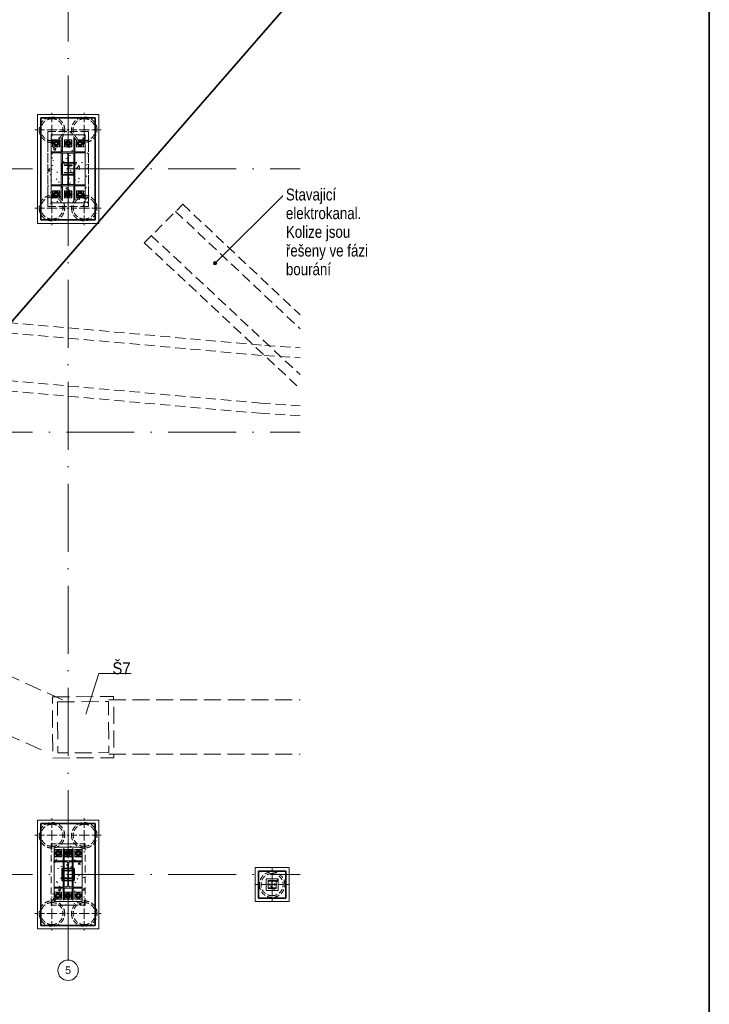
# Model space of a CAD drawing. Header units: millimetres. Extents: x -34728 to 839610, y -480656 to 464976.
# Tile 7 of 69: x 134962 to 155249, y -103717 to -74773. Entities that reach past the tile are written whole.
import ezdxf

# ---------------------------------------------------------------- set-up
doc = ezdxf.new("R2010")
doc.units = ezdxf.units.MM
for name, pattern in [('IMPORT-A_CARA_07', [700, 500, -200]), ('IMPORT-KANVPOVO', [2000, 700, -650, 0, -650]), ('Rebar Cover Lines', [320.04, 160.02, -160.02]), ('Skryté 1_5', [220, 150, -70]), ('ČERCHOVANÁ', [25.4, 12.7, -6.35, 0, -6.35]), ('Čerchovaná 20mm', [3000, 2000, -500, 0, -500]), ('Čárkovaná 3mm_mezera 1_5', [450, 300, -150])]:
    doc.linetypes.add(name, pattern=pattern)
doc.layers.get('0').update_dxf_attribs({"color": 9})
for name, color, linetype, lineweight in [('11542_003_OK-HALA_TaO-1_ET_R01_AciS_2025-04-14_sloupy_dwg', 9, 'Continuous', 9), ('_KANAL TRASA 1', 10, 'IMPORT-KANVPOVO', 70), ('CA_NEVHRA', 9, 'Skryté 1_5', 9), ('CA_OSY', 9, 'ČERCHOVANÁ', 9), ('CA_POHHRA25', 9, 'Continuous', 13), ('CA_TEXT25', 9, 'Continuous', 9), ('CA_TEXT35', 9, 'Continuous', 9), ('CA_ZAKLADY25', 9, 'Continuous', 18), ('Konstrukční přípoje', 253, 'Continuous', 18), ('SS_HALA_TaO-SLOUP', 9, 'Continuous', 9)]:
    doc.layers.add(name, color=color, linetype=linetype, lineweight=lineweight)
doc.styles.add('ARIAL', font='arial.ttf', dxfattribs={"width": 0.9})
doc.styles.add('Arial_1', font='arial.ttf', dxfattribs={"height": 450})
doc.styles.add('Arial_5', font='arial.ttf', dxfattribs={"width": 0.8, "height": 350})
pattern_1 = [(50, (-53770.05, -7749.9), (728.7365, -63.756), [76.2, -838.2]), (355, (-53770.05, -7749.9), (-140.9716, 764.2276), [60.96, -670.56]), (100.451, (-53709.3, -7755.2), (587.77, 700.467), [64.76, -712.36]), (46.184, (-53770.05, -7546.7), (1084.316, -168.171), [114.3, -1257.3]), (96.636, (-53679.7, -7560.7), (949.61, 989.71), [97.14, -1068.54]), (351.184, (-53770, -7546.7), (949.62, 989.701), [91.44, -1005.84]), (21, (-53668.45, -7597.5), (606.458, -409.0606), [76.2, -838.2]), (326, (-53668.45, -7597.5), (247.208, 736.753), [60.96, -670.56]), (71.451, (-53617.9, -7631.56), (853.668, 327.6855), [64.76, -712.36]), (37.5, (-53770.05, -7749.87), (12.3547, 338.2201), [33.528, -628.904, 33.528, -647.192, -673.1]), (37.5, (-53770.05, -7749.87), (12.3547, 338.2201), [-1343.152, 33.528, -639.572]), (7.5, (-53770.05, -7749.87), (267.2789, 400.7221), [33.528, -354.584, 33.528, -613.664, -256.54]), (7.5, (-53770.05, -7749.87), (267.2789, 400.7221), [-1035.304, 33.528, -223.012]), (327.5, (-53996.62, -7749.87), (542.3633, -22.9153), [33.528, -220.472, 33.528, -758.952, -1051.56]), (327.5, (-53996.62, -7749.87), (542.3633, -22.9153), [-1046.48, 33.528, -1018.032]), (317.5, (-54098.2, -7749.87), (592.517, 101.707), [33.528, -296.672, 33.528, -492.76, -746.76]), (317.5, (-54098.2, -7749.87), (592.517, 101.707), [-856.488, 33.528, -713.232])]

# ---------------------------------------------------------------- blocks, each defined once
blk = doc.blocks.new('pilota 600 mm - D_750_650-2126742-ZÁKLADY HALY _ DPS')
at = {"layer": 'CA_NEVHRA'}
for p, q in [((0, 0), (0, 500)), ((0, 0), (-500, 0)), ((0, 0), (0, -250)), ((0, 0), (500, 0)), ((0, -250), (0, -500))]:
    blk.add_line(p, q, dxfattribs=at)
blk = doc.blocks.new('pilota 600 mm - D_750_650-2126743-ZÁKLADY HALY _ DPS')
at = {"layer": 'CA_NEVHRA'}
for p, q in [((0, 250), (0, 500)), ((0, 0), (0, 250)), ((0, 0), (-500, 0)), ((0, 0), (500, 0)), ((0, 0), (0, -500))]:
    blk.add_line(p, q, dxfattribs=at)
blk = doc.blocks.new('pilota 600 mm - D_750_650-V3-ZÁKLADY HALY _ DPS')
at = {"layer": 'CA_NEVHRA'}
for p, q in [((0, 0), (0, 500)), ((0, 0), (-500, 0)), ((0, 0), (0, -50)), ((0, 0), (500, 0)), ((0, -50), (0, -500))]:
    blk.add_line(p, q, dxfattribs=at)
blk = doc.blocks.new('pilota 600 mm - D_750_650-V4-ZÁKLADY HALY _ DPS')
at = {"layer": 'CA_NEVHRA'}
for p, q in [((0, 50), (0, 500)), ((0, 0), (0, 50)), ((0, 0), (-500, 0)), ((0, 0), (500, 0)), ((0, 0), (0, -500))]:
    blk.add_line(p, q, dxfattribs=at)
blk = doc.blocks.new('pilota 600 mm - D_750_650-V26-ZÁKLADY HALY _ DPS')
at = {"layer": 'CA_NEVHRA'}
for p, q in [((0, 175), (0, 500)), ((-175, 0), (-500, 0)), ((0, 0), (-175, 0)), ((0, 0), (0, 175)), ((0, 0), (0, -175)), ((0, 0), (175, 0)), ((175, 0), (500, 0)), ((0, -175), (0, -500))]:
    blk.add_line(p, q, dxfattribs=at)
blk = doc.blocks.new('M_Šroub HPM-E - 64_E-1759689-ZÁKLADY HALY _ DPS')
at = {"layer": 'Konstrukční přípoje'}
for p, q in [((100, 100), (-100, 100)), ((-100, 100), (-100, -100)), ((-100, -100), (-100, 100)), ((-100, 100), (100, 100)), ((0, 58), (-50, 29)), ((0, 58), (-50, 29)), ((-50, 29), (0, 58)), ((0, 58), (-50, 29)), ((-50, 29), (-50, -29)), ((-50, 29), (-50, -29)), ((-50, -29), (-50, 29)), ((-50, 29), (-50, -29)), ((50, 29), (0, 58)), ((50, 29), (0, 58)), ((0, 58), (50, 29)), ((50, 29), (0, 58)), ((50, -29), (50, 29)), ((50, -29), (50, 29)), ((50, 29), (50, -29)), ((50, -29), (50, 29)), ((100, -100), (100, 100)), ((100, 100), (100, -100)), ((-100, -100), (100, -100)), ((100, -100), (-100, -100)), ((-50, -29), (0, -58)), ((-50, -29), (0, -58)), ((0, -58), (-50, -29)), ((-50, -29), (0, -58)), ((0, -58), (50, -29)), ((0, -58), (50, -29)), ((50, -29), (0, -58)), ((0, -58), (50, -29))]:
    blk.add_line(p, q, dxfattribs=at)
for radius, start, end in [(80, 360, 180), (80, 0, 180), (80, 360, 180), (80, 0, 180), (32, 0, 180), (32, 360, 180), (32, 0, 180), (32, 0, 180), (32, 0, 180), (32, 0, 180), (32, 0, 180), (32, 0, 180), (80, 180, 360), (80, 180, 360), (80, 180, 360), (80, 180, 360), (32, 180, 360), (32, 180, 360), (32, 180, 360), (32, 180, 360), (32, 180, 360), (32, 180, 360), (32, 180, 360), (32, 180, 360)]:
    blk.add_arc((0, 0), radius, start, end, dxfattribs=at)
blk = doc.blocks.new('M_Šroub HPM-E - 64_E-1789374-ZÁKLADY HALY _ DPS')
at = {"layer": 'Konstrukční přípoje'}
for p, q in [((100, 100), (-100, 100)), ((-100, 100), (-100, -100)), ((-100, -100), (-100, 100)), ((-100, 100), (100, 100)), ((0, 58), (-50, 29)), ((0, 58), (-50, 29)), ((-50, 29), (0, 58)), ((0, 58), (-50, 29)), ((-50, 29), (-50, -29)), ((-50, 29), (-50, -29)), ((-50, -29), (-50, 29)), ((-50, 29), (-50, -29)), ((50, 29), (0, 58)), ((50, 29), (0, 58)), ((0, 58), (50, 29)), ((50, 29), (0, 58)), ((50, -29), (50, 29)), ((50, -29), (50, 29)), ((50, 29), (50, -29)), ((50, -29), (50, 29)), ((100, -100), (100, 100)), ((100, 100), (100, -100)), ((-100, -100), (100, -100)), ((100, -100), (-100, -100)), ((-50, -29), (0, -58)), ((-50, -29), (0, -58)), ((0, -58), (-50, -29)), ((-50, -29), (0, -58)), ((0, -58), (50, -29)), ((0, -58), (50, -29)), ((50, -29), (0, -58)), ((0, -58), (50, -29))]:
    blk.add_line(p, q, dxfattribs=at)
for radius, start, end in [(80, 0, 180), (80, 0, 180), (80, 180, 360), (80, 180, 0), (32, 0, 180), (32, 0, 180), (32, 0, 180), (32, 0, 180), (32, 0, 180), (32, 0, 180), (32, 180, 360), (32, 180, 360), (32, 180, 360), (32, 180, 0), (32, 180, 360), (32, 180, 360)]:
    blk.add_arc((0, 0), radius, start, end, dxfattribs=at)
blk = doc.blocks.new('M_Šroub HPM-E - 64_E-1759690-ZÁKLADY HALY _ DPS')
at = {"layer": 'Konstrukční přípoje'}
for p, q in [((100, 100), (-100, 100)), ((-100, 100), (-100, -100)), ((-100, -100), (-100, 100)), ((-100, 100), (100, 100)), ((0, 58), (-50, 29)), ((0, 58), (-50, 29)), ((-50, 29), (0, 58)), ((0, 58), (-50, 29)), ((-50, 29), (-50, -29)), ((-50, 29), (-50, -29)), ((-50, -29), (-50, 29)), ((-50, 29), (-50, -29)), ((50, 29), (0, 58)), ((50, 29), (0, 58)), ((0, 58), (50, 29)), ((50, 29), (0, 58)), ((50, -29), (50, 29)), ((50, -29), (50, 29)), ((50, 29), (50, -29)), ((50, -29), (50, 29)), ((100, -100), (100, 100)), ((100, 100), (100, -100)), ((-100, -100), (100, -100)), ((100, -100), (-100, -100)), ((-50, -29), (0, -58)), ((-50, -29), (0, -58)), ((0, -58), (-50, -29)), ((-50, -29), (0, -58)), ((0, -58), (50, -29)), ((0, -58), (50, -29)), ((50, -29), (0, -58)), ((0, -58), (50, -29))]:
    blk.add_line(p, q, dxfattribs=at)
for radius, start, end in [(80, 0, 180), (80, 0, 180), (80, 0, 180), (80, 0, 180), (80, 180, 360), (80, 180, 0), (80, 180, 360), (80, 180, 0), (32, 0, 180), (32, 0, 180), (32, 0, 180), (32, 0, 180), (32, 0, 180), (32, 0, 180), (32, 0, 180), (32, 0, 180), (32, 180, 360), (32, 180, 360), (32, 180, 360), (32, 180, 360), (32, 180, 360), (32, 180, 0), (32, 180, 360), (32, 180, 360)]:
    blk.add_arc((0, 0), radius, start, end, dxfattribs=at)
blk = doc.blocks.new('Osnova - Bublina osnovy 12mm-4850-ZÁKLADY HALY _ DPS')
at = {"layer": 'CA_TEXT35'}
blk.add_circle((0, 0), 6, dxfattribs=at)
blk = doc.blocks.new('A$C658d4861')
at = {"layer": 'CA_TEXT25'}
h = blk.add_hatch(color=256, dxfattribs=at)
edge = h.paths.add_edge_path()
edge.add_arc((16324, 17969), 50, 0, 360)
at = {"layer": 'CA_ZAKLADY25', "linetype": 'Rebar Cover Lines', "lineweight": 9}
h = blk.add_hatch(dxfattribs=at)
h.set_pattern_fill('FP_1', color=256, style=0, pattern_type=2)
h.set_pattern_definition(pattern_1)
h.paths.add_polyline_path([(12600, 19640), (12600, 21840), (11400, 21840), (11400, 19640)])
h = blk.add_hatch(dxfattribs=at)
h.set_pattern_fill('FP_1', color=256, style=0, pattern_type=2)
h.set_pattern_definition(pattern_1)
h.paths.add_polyline_path([(12500, -900), (12500, 900), (11500, 900), (11500, -900)])
h = blk.add_hatch(dxfattribs=at)
h.set_pattern_fill('FP_1', color=256, style=0, pattern_type=2)
h.set_pattern_definition(pattern_1)
h.paths.add_polyline_path([(18175, -475), (18175, -125), (17825, -125), (17825, -475)])
at = {"color": 250, "lineweight": 9, "flags": 128}
blk.add_lwpolyline([(12520, 4709), (12902, 5906), (13102, 5906), (13856, 5906)], dxfattribs=at)
at = {"layer": '11542_003_OK-HALA_TaO-1_ET_R01_AciS_2025-04-14_sloupy_dwg'}
for p, q in [((12200, 21240), (11800, 21240)), ((11800, 21240), (11800, 21200)), ((11800, 21200), (11990, 21200)), ((11990, 21200), (11990, 20280)), ((12010, 20280), (12010, 21200)), ((12010, 21200), (12200, 21200)), ((12200, 21200), (12200, 21240)), ((11990, 20280), (11800, 20280)), ((11800, 20280), (11800, 20240)), ((12200, 20280), (12010, 20280)), ((12200, 20240), (12200, 20280)), ((11800, 20240), (12200, 20240)), ((12150, 400), (11850, 400)), ((11850, 400), (11850, 367)), ((11850, 367), (11961, 367)), ((11991, 337), (11991, -337)), ((12009, -337), (12009, 337)), ((12039, 367), (12150, 367)), ((12150, 367), (12150, 400)), ((18110, -190), (17890, -190)), ((17890, -190), (17890, -201)), ((17890, -201), (17978, -201)), ((17996, -219), (17996, -371)), ((18003, -371), (18003, -219)), ((18021, -201), (18110, -201)), ((18110, -201), (18110, -190)), ((11961, -367), (11850, -367)), ((11850, -367), (11850, -400)), ((11850, -400), (12150, -400)), ((12150, -367), (12039, -367)), ((12150, -400), (12150, -367)), ((17978, -389), (17890, -389)), ((17890, -389), (17890, -400)), ((17890, -400), (18110, -400)), ((18110, -389), (18021, -389)), ((18110, -400), (18110, -389))]:
    blk.add_line(p, q, dxfattribs=at)
for centre, radius, start, end in [((11961, 337), 30, 0, 90), ((12039, 337), 30, 90, 180), ((17978, -219), 18, 0, 90), ((18021, -219), 18, 90, 180), ((11961, -337), 30, 270, 0), ((12039, -337), 30, 180, 270), ((17978, -371), 18, 270, 0), ((18021, -371), 18, 180, 270)]:
    blk.add_arc(centre, radius, start, end, dxfattribs=at)
at = {"layer": '_KANAL TRASA 1', "color": 7, "linetype": 'IMPORT-A_CARA_07', "lineweight": 18}
for p, q in [((-9053, 14512), (12020, 5053)), ((-9053, 12737), (11366, 3593)), ((13194, 5131), (18822, 5131)), ((13193, 3531), (18822, 3531))]:
    blk.add_line(p, q, dxfattribs=at)
at = {"layer": '_KANAL TRASA 1', "color": 7, "linetype": 'IMPORT-A_CARA_07', "lineweight": 18, "flags": 128}
for points in [[(11539, 5222), (13339, 5231), (13348, 3431), (11548, 3422)], [(11689, 5073), (13189, 5081), (13197, 3581), (11697, 3573)]]:
    blk.add_lwpolyline(points, close=True, dxfattribs=at)
at = {"layer": 'CA_NEVHRA'}
for centre, radius, start, end in [((11525, 21890), 375, 0, 180), ((11525, 21890), 375, 0, 180), ((11525, 21890), 325, 90, 270), ((11525, 21890), 325, 90, 270), ((11525, 21890), 325, 270, 90), ((11525, 21890), 325, 270, 90), ((12475, 21890), 375, 0, 180), ((12475, 21890), 375, 0, 180), ((12475, 21890), 325, 90, 270), ((12475, 21890), 325, 90, 270), ((12475, 21890), 325, 270, 90), ((12475, 21890), 325, 270, 90), ((11525, 21890), 375, 180, 0), ((11525, 21890), 375, 180, 0), ((12475, 21890), 375, 180, 0), ((12475, 21890), 375, 180, 0), ((11525, 19590), 375, 0, 180), ((11525, 19590), 375, 0, 180), ((11525, 19590), 325, 90, 270), ((11525, 19590), 325, 90, 270), ((11525, 19590), 325, 270, 90), ((11525, 19590), 325, 270, 90), ((12475, 19590), 375, 0, 180), ((12475, 19590), 375, 0, 180), ((12475, 19590), 325, 90, 270), ((12475, 19590), 325, 90, 270), ((12475, 19590), 325, 270, 90), ((12475, 19590), 325, 270, 90), ((11525, 19590), 375, 180, 0), ((11525, 19590), 375, 180, 0), ((12475, 19590), 375, 180, 0), ((12475, 19590), 375, 180, 0), ((11525, 1150), 375, 0, 180), ((11525, 1150), 375, 0, 180), ((11525, 1150), 325, 90, 270), ((11525, 1150), 325, 90, 270), ((11525, 1150), 325, 270, 90), ((11525, 1150), 325, 270, 90), ((12475, 1150), 375, 0, 180), ((12475, 1150), 375, 0, 180), ((12475, 1150), 325, 90, 270), ((12475, 1150), 325, 90, 270), ((12475, 1150), 325, 270, 90), ((12475, 1150), 325, 270, 90), ((11525, 1150), 375, 180, 0), ((11525, 1150), 375, 180, 0), ((12475, 1150), 375, 180, 0), ((12475, 1150), 375, 180, 0), ((18000, -300), 375, 0, 180), ((18000, -300), 375, 0, 180), ((18000, -300), 325, 90, 270), ((18000, -300), 325, 90, 270), ((18000, -300), 325, 270, 90), ((18000, -300), 325, 270, 90), ((18000, -300), 375, 180, 0), ((18000, -300), 375, 180, 0), ((11525, -1150), 375, 0, 180), ((11525, -1150), 375, 0, 180), ((11525, -1150), 325, 90, 270), ((11525, -1150), 325, 90, 270), ((11525, -1150), 325, 270, 90), ((11525, -1150), 325, 270, 90), ((12475, -1150), 375, 0, 180), ((12475, -1150), 375, 0, 180), ((12475, -1150), 325, 90, 270), ((12475, -1150), 325, 90, 270), ((12475, -1150), 325, 270, 90), ((12475, -1150), 325, 270, 90), ((11525, -1150), 375, 180, 0), ((11525, -1150), 375, 180, 0), ((12475, -1150), 375, 180, 0), ((12475, -1150), 375, 180, 0)]:
    blk.add_arc(centre, radius, start, end, dxfattribs=at)
at = {"layer": 'CA_OSY', "linetype": 'Čerchovaná 20mm'}
for p, q in [((-9053, 20740), (18822, 20740)), ((-9053, 13000), (18822, 13000)), ((-9053, 0), (18822, 0))]:
    blk.add_line(p, q, dxfattribs=at)
at = {"layer": 'CA_POHHRA25', "linetype": 'Čárkovaná 3mm_mezera 1_5'}
for p, q in [((14239, 18567), (15372, 19700)), ((15372, 19700), (18822, 16453)), ((15160, 19488), (18822, 16041)), ((14239, 18567), (18822, 14281)), ((14444, 18786), (18822, 14692)), ((-9053, 17939), (17790, 15551)), ((-9053, 17637), (17764, 15252)), ((-9053, 16232), (17663, 13856)), ((-9053, 15931), (17637, 13557)), ((17790, 15551), (18822, 15484)), ((17771, 15252), (18822, 15183)), ((17656, 13856), (18822, 13780)), ((17637, 13557), (18822, 13479))]:
    blk.add_line(p, q, dxfattribs=at)
at = {"layer": 'CA_TEXT25', "color": 9}
blk.add_line((16324, 17969), (18357, 19987), dxfattribs=at)
at = {"layer": 'CA_TEXT25', "color": 250}
blk.add_circle((16324, 17969), 50, dxfattribs=at)
at = {"layer": 'CA_ZAKLADY25', "lineweight": 9}
for p, q in [((11100, 19140), (11100, 22340)), ((11100, 22340), (12900, 22340)), ((12900, 22340), (11100, 22340)), ((11100, 22340), (11100, 19140)), ((12900, 22340), (12900, 19140)), ((12900, 19140), (12900, 22340)), ((12900, 19140), (11100, 19140)), ((11100, 19140), (12900, 19140)), ((11100, -1600), (11100, 1600)), ((11100, 1600), (12900, 1600)), ((12900, 1600), (11100, 1600)), ((11100, 1600), (11100, -1600)), ((12900, 1600), (12900, -1600)), ((12900, -1600), (12900, 1600)), ((17500, -800), (17500, 200)), ((17500, 200), (18500, 200)), ((18500, 200), (17500, 200)), ((17500, 200), (17500, -800)), ((18500, 200), (18500, -800)), ((18500, -800), (18500, 200)), ((18500, -800), (17500, -800)), ((17500, -800), (18500, -800)), ((12900, -1600), (11100, -1600)), ((11100, -1600), (12900, -1600))]:
    blk.add_line(p, q, dxfattribs=at)
at = {"layer": 'CA_ZAKLADY25', "lineweight": 25}
for p, q in [((12800, 22240), (11200, 22240)), ((11200, 22240), (11200, 19240)), ((11200, 19240), (11200, 22240)), ((11200, 22240), (12800, 22240)), ((12800, 19240), (12800, 22240)), ((12800, 22240), (12800, 19240)), ((11825, 20915), (12175, 20915)), ((11825, 20565), (11825, 20915)), ((12175, 20915), (11825, 20915)), ((11825, 20915), (11825, 20565)), ((12175, 20915), (12175, 20565)), ((12175, 20565), (12175, 20915)), ((12175, 20565), (11825, 20565)), ((11825, 20565), (12175, 20565)), ((11200, 19240), (12800, 19240)), ((12800, 19240), (11200, 19240)), ((12800, 1500), (11200, 1500)), ((11200, 1500), (11200, -1500)), ((11200, -1500), (11200, 1500)), ((11200, 1500), (12800, 1500)), ((12800, -1500), (12800, 1500)), ((12800, 1500), (12800, -1500)), ((11825, 175), (12175, 175)), ((11825, -175), (11825, 175)), ((12175, 175), (11825, 175)), ((11825, 175), (11825, -175)), ((12175, 175), (12175, -175)), ((12175, -175), (12175, 175)), ((18400, 100), (17600, 100)), ((17600, 100), (17600, -700)), ((17600, -700), (17600, 100)), ((17600, 100), (18400, 100)), ((18400, -700), (18400, 100)), ((18400, 100), (18400, -700)), ((12175, -175), (11825, -175)), ((11825, -175), (12175, -175)), ((17600, -700), (18400, -700)), ((18400, -700), (17600, -700)), ((11200, -1500), (12800, -1500)), ((12800, -1500), (11200, -1500))]:
    blk.add_line(p, q, dxfattribs=at)
at = {"layer": 'CA_ZAKLADY25', "linetype": 'Rebar Cover Lines', "lineweight": 9}
for p, q in [((11400, 21840), (12600, 21840)), ((11400, 19640), (11400, 21840)), ((11400, 21840), (11400, 19640)), ((12600, 21840), (11400, 21840)), ((12600, 21840), (12600, 19640)), ((12600, 19640), (12600, 21840)), ((12600, 19640), (11400, 19640)), ((11400, 19640), (12600, 19640)), ((11500, 900), (12500, 900)), ((11500, -900), (11500, 900)), ((11500, 900), (11500, -900)), ((12500, 900), (11500, 900)), ((12500, 900), (12500, -900)), ((12500, -900), (12500, 900)), ((17825, -125), (18175, -125)), ((17825, -475), (17825, -125)), ((17825, -125), (17825, -475)), ((18175, -125), (17825, -125)), ((18175, -125), (18175, -475)), ((18175, -475), (18175, -125)), ((18175, -475), (17825, -475)), ((17825, -475), (18175, -475)), ((12500, -900), (11500, -900)), ((11500, -900), (12500, -900))]:
    blk.add_line(p, q, dxfattribs=at)
at = {"layer": 'SS_HALA_TaO-SLOUP'}
for p, q in [((11500, 19740), (11500, 21740)), ((11500, 21740), (11500, 19740)), ((11500, 21740), (12500, 21740)), ((12500, 21740), (11500, 21740)), ((12500, 21740), (12500, 19740)), ((12500, 19740), (12500, 21740)), ((11755, 21595), (11545, 21595)), ((11545, 21595), (11755, 21595)), ((11545, 21595), (11545, 21385)), ((11545, 21385), (11545, 21595)), ((11755, 21385), (11755, 21595)), ((11755, 21595), (11755, 21385)), ((11800, 21640), (11830, 21640)), ((11830, 21640), (11800, 21640)), ((11800, 21640), (11800, 21290)), ((11800, 21270), (11800, 21640)), ((11830, 21290), (11830, 21640)), ((11830, 21640), (11830, 21270)), ((12105, 21595), (11895, 21595)), ((11895, 21595), (12105, 21595)), ((11895, 21595), (11895, 21385)), ((11895, 21385), (11895, 21595)), ((12105, 21385), (12105, 21595)), ((12105, 21595), (12105, 21385)), ((12170, 21640), (12170, 21290)), ((12170, 21270), (12170, 21640)), ((12170, 21640), (12200, 21640)), ((12170, 21640), (12200, 21640)), ((12200, 21290), (12200, 21640)), ((12200, 21640), (12200, 21270)), ((12455, 21595), (12245, 21595)), ((12245, 21595), (12455, 21595)), ((12245, 21595), (12245, 21385)), ((12245, 21385), (12245, 21595)), ((12455, 21385), (12455, 21595)), ((12455, 21595), (12455, 21385)), ((11750, 21240), (11500, 21240)), ((11500, 21240), (11770, 21240)), ((11500, 21210), (11500, 21240)), ((11500, 21210), (11500, 21240)), ((11500, 21210), (11750, 21210)), ((11770, 21210), (11500, 21210)), ((11545, 21385), (11755, 21385)), ((11755, 21385), (11545, 21385)), ((11800, 21240), (11750, 21240)), ((11750, 21240), (11750, 21210)), ((11750, 21210), (11800, 21210)), ((11770, 21240), (11800, 21240)), ((11770, 21210), (11770, 21240)), ((11800, 21210), (11770, 21210)), ((11800, 21290), (11800, 21240)), ((11830, 21290), (11800, 21290)), ((11830, 21270), (11800, 21270)), ((11800, 21240), (11800, 21270)), ((11800, 21240), (11800, 21200)), ((12200, 21240), (11800, 21240)), ((11830, 21240), (11800, 21240)), ((11830, 21240), (11800, 21240)), ((11800, 21210), (11800, 21240)), ((11800, 21210), (11800, 21240)), ((11800, 21200), (11990, 21200)), ((11830, 21200), (11800, 21200)), ((11800, 21200), (11800, 20280)), ((11830, 21200), (11800, 21200)), ((11800, 20280), (11800, 21200)), ((11800, 21199), (11970, 21199)), ((11970, 21199), (11800, 21199)), ((11800, 20281), (11800, 21199)), ((11800, 21199), (11800, 20281)), ((11830, 21240), (11830, 21290)), ((11830, 21270), (11830, 21240)), ((11830, 20280), (11830, 21200)), ((11830, 21200), (11830, 20280)), ((11895, 21385), (12105, 21385)), ((12105, 21385), (11895, 21385)), ((11970, 21199), (11990, 21179)), ((11990, 21179), (11970, 21199)), ((11990, 21200), (11990, 20280)), ((11990, 21179), (11990, 20301)), ((11990, 20301), (11990, 21179)), ((12010, 21200), (12200, 21200)), ((12010, 20280), (12010, 21200)), ((12010, 21179), (12030, 21199)), ((12030, 21199), (12010, 21179)), ((12010, 20301), (12010, 21179)), ((12010, 21179), (12010, 20301)), ((12030, 21199), (12200, 21199)), ((12200, 21199), (12030, 21199)), ((12200, 21290), (12170, 21290)), ((12170, 21290), (12170, 21240)), ((12170, 21240), (12170, 21270)), ((12170, 21270), (12200, 21270)), ((12170, 21240), (12200, 21240)), ((12170, 21240), (12200, 21240)), ((12170, 21200), (12170, 20280)), ((12200, 21200), (12170, 21200)), ((12200, 21200), (12170, 21200)), ((12170, 20280), (12170, 21200)), ((12200, 21240), (12200, 21290)), ((12200, 21270), (12200, 21240)), ((12200, 21200), (12200, 21240)), ((12200, 21240), (12230, 21240)), ((12200, 21210), (12200, 21240)), ((12200, 21210), (12200, 21240)), ((12250, 21240), (12200, 21240)), ((12230, 21210), (12200, 21210)), ((12200, 21210), (12250, 21210)), ((12200, 20280), (12200, 21200)), ((12200, 21200), (12200, 20280)), ((12200, 21199), (12200, 20281)), ((12200, 20281), (12200, 21199)), ((12230, 21240), (12500, 21240)), ((12230, 21210), (12230, 21240)), ((12500, 21210), (12230, 21210)), ((12245, 21385), (12455, 21385)), ((12455, 21385), (12245, 21385)), ((12500, 21240), (12250, 21240)), ((12250, 21210), (12250, 21240)), ((12250, 21210), (12500, 21210)), ((12500, 21240), (12500, 21210)), ((12500, 21210), (12500, 21240)), ((11880, 20860), (12120, 20860)), ((12120, 20860), (11880, 20860)), ((11880, 20843), (11880, 20860)), ((11880, 20860), (11880, 20843)), ((11974, 20843), (11880, 20843)), ((11880, 20843), (11974, 20843)), ((12120, 20843), (12026, 20843)), ((12026, 20843), (12120, 20843)), ((12120, 20860), (12120, 20843)), ((12120, 20843), (12120, 20860)), ((11880, 20637), (11974, 20637)), ((11974, 20637), (11880, 20637)), ((11880, 20620), (11880, 20637)), ((11880, 20637), (11880, 20620)), ((12120, 20620), (11880, 20620)), ((11880, 20620), (12120, 20620)), ((11995, 20658), (11995, 20822)), ((11995, 20822), (11995, 20658)), ((12005, 20822), (12005, 20658)), ((12005, 20658), (12005, 20822)), ((12026, 20637), (12120, 20637)), ((12120, 20637), (12026, 20637)), ((12120, 20637), (12120, 20620)), ((12120, 20620), (12120, 20637)), ((11500, 20240), (11500, 20270)), ((11500, 20270), (11500, 20240)), ((11750, 20270), (11500, 20270)), ((11500, 20270), (11770, 20270)), ((11800, 20270), (11750, 20270)), ((11750, 20270), (11750, 20240)), ((11770, 20270), (11770, 20240)), ((11770, 20270), (11800, 20270)), ((11970, 20281), (11800, 20281)), ((11800, 20281), (11970, 20281)), ((11990, 20280), (11800, 20280)), ((11800, 20280), (11800, 20240)), ((11800, 20280), (11830, 20280)), ((11830, 20280), (11800, 20280)), ((11800, 20270), (11800, 20240)), ((11800, 20270), (11800, 20240)), ((11990, 20301), (11970, 20281)), ((11970, 20281), (11990, 20301)), ((12030, 20281), (12010, 20301)), ((12010, 20301), (12030, 20281)), ((12200, 20280), (12010, 20280)), ((12200, 20281), (12030, 20281)), ((12030, 20281), (12200, 20281)), ((12170, 20280), (12200, 20280)), ((12200, 20280), (12170, 20280)), ((12200, 20240), (12200, 20280)), ((12250, 20270), (12200, 20270)), ((12200, 20270), (12200, 20240)), ((12200, 20270), (12200, 20240)), ((12200, 20270), (12230, 20270)), ((12230, 20270), (12230, 20240)), ((12230, 20270), (12500, 20270)), ((12250, 20240), (12250, 20270)), ((12500, 20270), (12250, 20270)), ((12500, 20270), (12500, 20240)), ((12500, 20270), (12500, 20240)), ((11500, 20240), (11750, 20240)), ((11770, 20240), (11500, 20240)), ((11755, 20095), (11545, 20095)), ((11545, 20095), (11755, 20095)), ((11545, 20095), (11545, 19885)), ((11545, 19885), (11545, 20095)), ((11750, 20240), (11800, 20240)), ((11755, 19885), (11755, 20095)), ((11755, 20095), (11755, 19885)), ((11800, 20240), (11770, 20240)), ((11800, 20240), (12200, 20240)), ((11800, 20240), (11800, 20190)), ((11830, 20240), (11800, 20240)), ((11830, 20240), (11800, 20240)), ((11800, 20210), (11800, 20240)), ((11830, 20210), (11800, 20210)), ((11800, 19840), (11800, 20210)), ((11800, 20190), (11830, 20190)), ((11800, 20190), (11800, 19840)), ((11830, 20190), (11830, 20240)), ((11830, 20240), (11830, 20210)), ((11830, 20210), (11830, 19840)), ((11830, 19840), (11830, 20190)), ((12105, 20095), (11895, 20095)), ((11895, 20095), (12105, 20095)), ((11895, 20095), (11895, 19885)), ((11895, 19885), (11895, 20095)), ((12105, 19885), (12105, 20095)), ((12105, 20095), (12105, 19885)), ((12170, 20210), (12170, 20240)), ((12170, 20240), (12200, 20240)), ((12170, 20240), (12200, 20240)), ((12170, 20240), (12170, 20190)), ((12170, 19840), (12170, 20210)), ((12170, 20210), (12200, 20210)), ((12170, 20190), (12170, 19840)), ((12170, 20190), (12200, 20190)), ((12200, 20240), (12200, 20210)), ((12200, 20190), (12200, 20240)), ((12200, 20240), (12250, 20240)), ((12230, 20240), (12200, 20240)), ((12200, 20210), (12200, 19840)), ((12200, 19840), (12200, 20190)), ((12500, 20240), (12230, 20240)), ((12455, 20095), (12245, 20095)), ((12245, 20095), (12455, 20095)), ((12245, 20095), (12245, 19885)), ((12245, 19885), (12245, 20095)), ((12250, 20240), (12500, 20240)), ((12455, 19885), (12455, 20095)), ((12455, 20095), (12455, 19885)), ((12500, 19740), (11500, 19740)), ((11500, 19740), (12500, 19740)), ((11545, 19885), (11755, 19885)), ((11755, 19885), (11545, 19885)), ((11830, 19840), (11800, 19840)), ((11830, 19840), (11800, 19840)), ((11895, 19885), (12105, 19885)), ((12105, 19885), (11895, 19885)), ((12200, 19840), (12170, 19840)), ((12170, 19840), (12200, 19840)), ((12245, 19885), (12455, 19885)), ((12455, 19885), (12245, 19885)), ((11590, 800), (12410, 800)), ((12410, 800), (11590, 800)), ((11590, -800), (11590, 800)), ((11590, 800), (11590, -800)), ((11595, 730), (11595, 520)), ((11595, 520), (11595, 730)), ((11805, 730), (11595, 730)), ((11595, 730), (11805, 730)), ((11805, 520), (11805, 730)), ((11805, 730), (11805, 520)), ((11850, 750), (11880, 750)), ((11880, 750), (11850, 750)), ((11850, 750), (11850, 450)), ((11850, 430), (11850, 750)), ((11880, 450), (11880, 750)), ((11880, 750), (11880, 430)), ((11895, 730), (11895, 520)), ((11895, 520), (11895, 730)), ((12105, 730), (11895, 730)), ((11895, 730), (12105, 730)), ((12105, 520), (12105, 730)), ((12105, 730), (12105, 520)), ((12120, 750), (12120, 450)), ((12120, 430), (12120, 750)), ((12120, 750), (12150, 750)), ((12120, 750), (12150, 750)), ((12150, 450), (12150, 750)), ((12150, 750), (12150, 430)), ((12195, 730), (12195, 520)), ((12195, 520), (12195, 730)), ((12405, 730), (12195, 730)), ((12195, 730), (12405, 730)), ((12405, 520), (12405, 730)), ((12405, 730), (12405, 520)), ((12410, 800), (12410, -800)), ((12410, -800), (12410, 800)), ((11800, 400), (11590, 400)), ((11590, 400), (11820, 400)), ((11590, 370), (11590, 400)), ((11590, 370), (11590, 400)), ((11590, 370), (11800, 370)), ((11820, 370), (11590, 370)), ((11595, 520), (11805, 520)), ((11805, 520), (11595, 520)), ((11850, 400), (11800, 400)), ((11800, 400), (11800, 370)), ((11800, 370), (11850, 370)), ((11820, 400), (11850, 400)), ((11820, 370), (11820, 400)), ((11850, 370), (11820, 370)), ((11850, 450), (11850, 400)), ((11880, 450), (11850, 450)), ((11880, 430), (11850, 430)), ((11850, 400), (11850, 430)), ((11850, 400), (11850, 367)), ((12150, 400), (11850, 400)), ((11880, 400), (11850, 400)), ((11880, 400), (11850, 400)), ((11850, 370), (11850, 400)), ((11850, 370), (11850, 400)), ((11850, 367), (11961, 367)), ((11880, 367), (11850, 367)), ((11850, 367), (11850, -367)), ((11880, 367), (11850, 367)), ((11850, -367), (11850, 367)), ((11851, 366), (11961, 366)), ((11961, 366), (11851, 366)), ((11851, -366), (11851, 366)), ((11851, 366), (11851, -366)), ((11880, 400), (11880, 450)), ((11880, 430), (11880, 400)), ((11880, -367), (11880, 367)), ((11880, 367), (11880, -367)), ((11895, 520), (12105, 520)), ((12105, 520), (11895, 520)), ((11961, 366), (11991, 336)), ((11991, 336), (11961, 366)), ((11991, 337), (11991, -337)), ((11991, 336), (11991, -336)), ((11991, -336), (11991, 336)), ((12009, 336), (12039, 366)), ((12039, 366), (12009, 336)), ((12009, -337), (12009, 337)), ((12009, -336), (12009, 336)), ((12009, 336), (12009, -336)), ((12039, 367), (12150, 367)), ((12039, 366), (12149, 366)), ((12149, 366), (12039, 366)), ((12150, 450), (12120, 450)), ((12120, 450), (12120, 400)), ((12120, 400), (12120, 430)), ((12120, 430), (12150, 430)), ((12120, 400), (12150, 400)), ((12120, 400), (12150, 400)), ((12120, 367), (12120, -367)), ((12150, 367), (12120, 367)), ((12150, 367), (12120, 367)), ((12120, -367), (12120, 367)), ((12149, 366), (12149, -366)), ((12149, -366), (12149, 366)), ((12150, 400), (12150, 450)), ((12150, 430), (12150, 400)), ((12150, 367), (12150, 400)), ((12150, 400), (12180, 400)), ((12150, 370), (12150, 400)), ((12150, 370), (12150, 400)), ((12200, 400), (12150, 400)), ((12180, 370), (12150, 370)), ((12150, 370), (12200, 370)), ((12150, -367), (12150, 367)), ((12150, 367), (12150, -367)), ((12180, 400), (12410, 400)), ((12180, 370), (12180, 400)), ((12410, 370), (12180, 370)), ((12195, 520), (12405, 520)), ((12405, 520), (12195, 520)), ((12410, 400), (12200, 400)), ((12200, 370), (12200, 400)), ((12200, 370), (12410, 370)), ((12410, 400), (12410, 370)), ((12410, 370), (12410, 400)), ((11880, 103), (11880, 120)), ((11880, 120), (11880, 103)), ((11880, 120), (12120, 120)), ((12120, 120), (11880, 120)), ((11974, 103), (11880, 103)), ((11880, 103), (11974, 103)), ((11995, -82), (11995, 82)), ((11995, 82), (11995, -82)), ((12005, 82), (12005, -82)), ((12005, -82), (12005, 82)), ((12120, 103), (12026, 103)), ((12026, 103), (12120, 103)), ((12120, 120), (12120, 103)), ((12120, 103), (12120, 120)), ((11880, -103), (11974, -103)), ((11974, -103), (11880, -103)), ((11880, -120), (11880, -103)), ((11880, -103), (11880, -120)), ((12120, -120), (11880, -120)), ((11880, -120), (12120, -120)), ((12026, -103), (12120, -103)), ((12120, -103), (12026, -103)), ((12120, -103), (12120, -120)), ((12120, -120), (12120, -103)), ((17880, -175), (18120, -175)), ((18120, -175), (17880, -175)), ((17880, -415), (17880, -175)), ((17880, -175), (17880, -415)), ((17890, -190), (17890, -201)), ((18110, -190), (17890, -190)), ((17890, -201), (17978, -201)), ((17930, -278), (17915, -286)), ((17915, -286), (17930, -278)), ((17915, -286), (17915, -304)), ((17915, -304), (17915, -286)), ((17945, -286), (17930, -278)), ((17930, -278), (17945, -286)), ((17945, -304), (17945, -286)), ((17945, -286), (17945, -304)), ((17996, -371), (17996, -219)), ((18003, -219), (18003, -371)), ((18110, -201), (18021, -201)), ((18070, -278), (18055, -286)), ((18055, -286), (18070, -278)), ((18055, -286), (18055, -304)), ((18055, -304), (18055, -286)), ((18085, -286), (18070, -278)), ((18070, -278), (18085, -286)), ((18085, -304), (18085, -286)), ((18085, -286), (18085, -304)), ((18110, -190), (18110, -201)), ((18120, -175), (18120, -415)), ((18120, -415), (18120, -175)), ((11590, -400), (11590, -370)), ((11590, -370), (11590, -400)), ((11800, -370), (11590, -370)), ((11590, -370), (11820, -370)), ((11590, -400), (11800, -400)), ((11820, -400), (11590, -400)), ((11595, -520), (11595, -730)), ((11595, -730), (11595, -520)), ((11805, -520), (11595, -520)), ((11595, -520), (11805, -520)), ((11850, -370), (11800, -370)), ((11800, -370), (11800, -400)), ((11800, -400), (11850, -400)), ((11805, -730), (11805, -520)), ((11805, -520), (11805, -730)), ((11820, -370), (11820, -400)), ((11820, -370), (11850, -370)), ((11850, -400), (11820, -400)), ((11850, -367), (11850, -400)), ((11961, -367), (11850, -367)), ((11850, -367), (11880, -367)), ((11880, -367), (11850, -367)), ((11850, -370), (11850, -400)), ((11850, -370), (11850, -400)), ((11850, -400), (12150, -400)), ((11850, -400), (11850, -450)), ((11880, -400), (11850, -400)), ((11880, -400), (11850, -400)), ((11850, -430), (11850, -400)), ((11880, -430), (11850, -430)), ((11850, -750), (11850, -430)), ((11850, -450), (11880, -450)), ((11850, -450), (11850, -750)), ((11961, -366), (11851, -366)), ((11851, -366), (11961, -366)), ((11880, -450), (11880, -400)), ((11880, -400), (11880, -430)), ((11880, -430), (11880, -750)), ((11880, -750), (11880, -450)), ((11895, -520), (11895, -730)), ((11895, -730), (11895, -520)), ((12105, -520), (11895, -520)), ((11895, -520), (12105, -520)), ((11991, -336), (11961, -366)), ((11961, -366), (11991, -336)), ((12039, -366), (12009, -336)), ((12009, -336), (12039, -366)), ((12149, -366), (12039, -366)), ((12039, -366), (12149, -366)), ((12150, -367), (12039, -367)), ((12105, -730), (12105, -520)), ((12105, -520), (12105, -730)), ((12120, -367), (12150, -367)), ((12150, -367), (12120, -367)), ((12120, -430), (12120, -400)), ((12120, -400), (12150, -400)), ((12120, -400), (12150, -400)), ((12120, -400), (12120, -450)), ((12120, -750), (12120, -430)), ((12120, -430), (12150, -430)), ((12120, -450), (12120, -750)), ((12120, -450), (12150, -450)), ((12150, -400), (12150, -367)), ((12200, -370), (12150, -370)), ((12150, -370), (12150, -400)), ((12150, -370), (12150, -400)), ((12150, -370), (12180, -370)), ((12150, -400), (12150, -430)), ((12150, -450), (12150, -400)), ((12150, -400), (12200, -400)), ((12180, -400), (12150, -400)), ((12150, -430), (12150, -750)), ((12150, -750), (12150, -450)), ((12180, -370), (12180, -400)), ((12180, -370), (12410, -370)), ((12410, -400), (12180, -400)), ((12195, -520), (12195, -730)), ((12195, -730), (12195, -520)), ((12405, -520), (12195, -520)), ((12195, -520), (12405, -520)), ((12200, -400), (12200, -370)), ((12410, -370), (12200, -370)), ((12200, -400), (12410, -400)), ((12405, -730), (12405, -520)), ((12405, -520), (12405, -730)), ((12410, -370), (12410, -400)), ((12410, -370), (12410, -400)), ((18120, -415), (17880, -415)), ((17880, -415), (18120, -415)), ((17890, -400), (17890, -389)), ((17890, -389), (17978, -389)), ((18110, -400), (17890, -400)), ((17915, -304), (17930, -312)), ((17930, -312), (17915, -304)), ((17930, -312), (17945, -304)), ((17945, -304), (17930, -312)), ((18021, -389), (18110, -389)), ((18055, -304), (18070, -312)), ((18070, -312), (18055, -304)), ((18070, -312), (18085, -304)), ((18085, -304), (18070, -312)), ((18110, -389), (18110, -400)), ((12410, -800), (11590, -800)), ((11590, -800), (12410, -800)), ((11595, -730), (11805, -730)), ((11805, -730), (11595, -730)), ((11880, -750), (11850, -750)), ((11880, -750), (11850, -750)), ((11895, -730), (12105, -730)), ((12105, -730), (11895, -730)), ((12150, -750), (12120, -750)), ((12120, -750), (12150, -750)), ((12195, -730), (12405, -730)), ((12405, -730), (12195, -730))]:
    blk.add_line(p, q, dxfattribs=at)
for centre, radius, start, end in [((11650, 21490), 45, 0, 180), ((11650, 21490), 45, 0, 180), ((11650, 21490), 45, 180, 0), ((11650, 21490), 45, 180, 0), ((11650, 21490), 35, 0, 180), ((11650, 21490), 35, 0, 180), ((11650, 21490), 35, 180, 0), ((11650, 21490), 35, 180, 0), ((12000, 21490), 45, 0, 180), ((12000, 21490), 45, 0, 180), ((12000, 21490), 45, 180, 0), ((12000, 21490), 45, 180, 0), ((12000, 21490), 35, 0, 180), ((12000, 21490), 35, 0, 180), ((12000, 21490), 35, 180, 0), ((12000, 21490), 35, 180, 0), ((12350, 21490), 45, 0, 180), ((12350, 21490), 45, 0, 180), ((12350, 21490), 45, 180, 0), ((12350, 21490), 45, 180, 0), ((12350, 21490), 35, 0, 180), ((12350, 21490), 35, 0, 180), ((12350, 21490), 35, 180, 0), ((12350, 21490), 35, 180, 0), ((11974, 20822), 21, 0, 90), ((11974, 20822), 21, 0, 90), ((12026, 20822), 21, 90, 180), ((12026, 20822), 21, 90, 180), ((11974, 20658), 21, 270, 0), ((11974, 20658), 21, 270, 0), ((12026, 20658), 21, 180, 270), ((12026, 20658), 21, 180, 270), ((11650, 19990), 45, 0, 180), ((11650, 19990), 45, 0, 180), ((11650, 19990), 45, 180, 0), ((11650, 19990), 45, 180, 0), ((11650, 19990), 35, 0, 180), ((11650, 19990), 35, 0, 180), ((11650, 19990), 35, 180, 0), ((11650, 19990), 35, 180, 0), ((12000, 19990), 45, 0, 180), ((12000, 19990), 45, 0, 180), ((12000, 19990), 45, 180, 0), ((12000, 19990), 45, 180, 0), ((12000, 19990), 35, 0, 180), ((12000, 19990), 35, 0, 180), ((12000, 19990), 35, 180, 0), ((12000, 19990), 35, 180, 0), ((12350, 19990), 45, 0, 180), ((12350, 19990), 45, 0, 180), ((12350, 19990), 45, 180, 0), ((12350, 19990), 45, 180, 0), ((12350, 19990), 35, 0, 180), ((12350, 19990), 35, 0, 180), ((12350, 19990), 35, 180, 0), ((12350, 19990), 35, 180, 0), ((11700, 625), 45, 0, 180), ((11700, 625), 45, 0, 180), ((11700, 625), 45, 180, 0), ((11700, 625), 45, 180, 0), ((11700, 625), 35, 0, 180), ((11700, 625), 35, 0, 180), ((11700, 625), 35, 180, 0), ((11700, 625), 35, 180, 0), ((12000, 625), 45, 0, 180), ((12000, 625), 45, 0, 180), ((12000, 625), 45, 180, 0), ((12000, 625), 45, 180, 0), ((12000, 625), 35, 0, 180), ((12000, 625), 35, 0, 180), ((12000, 625), 35, 180, 0), ((12000, 625), 35, 180, 0), ((12300, 625), 45, 0, 180), ((12300, 625), 45, 0, 180), ((12300, 625), 45, 180, 0), ((12300, 625), 45, 180, 0), ((12300, 625), 35, 0, 180), ((12300, 625), 35, 0, 180), ((12300, 625), 35, 180, 0), ((12300, 625), 35, 180, 0), ((11961, 337), 30, 0, 90), ((12039, 337), 30, 90, 180), ((11974, 82), 21, 0, 90), ((11974, 82), 21, 0, 90), ((12026, 82), 21, 90, 180), ((12026, 82), 21, 90, 180), ((11974, -82), 21, 270, 0), ((11974, -82), 21, 270, 0), ((12026, -82), 21, 180, 270), ((12026, -82), 21, 180, 270), ((17930, -295), 18.5, 0, 180), ((17930, -295), 18.5, 0, 180), ((17930, -295), 11, 0, 180), ((17930, -295), 11, 0, 180), ((17930, -295), 10, 0, 180), ((17930, -295), 10, 0, 180), ((17930, -295), 10, 0, 180), ((17930, -295), 10, 0, 180), ((17978, -219), 18, 0, 90), ((18021, -219), 18, 90, 180), ((18070, -295), 18.5, 0, 180), ((18070, -295), 18.5, 0, 180), ((18070, -295), 11, 0, 180), ((18070, -295), 11, 0, 180), ((18070, -295), 10, 0, 180), ((18070, -295), 10, 0, 180), ((18070, -295), 10, 0, 180), ((18070, -295), 10, 0, 180), ((11961, -337), 30, 270, 0), ((12039, -337), 30, 180, 270), ((17930, -295), 18.5, 180, 0), ((17930, -295), 18.5, 180, 0), ((17930, -295), 11, 180, 0), ((17930, -295), 11, 180, 0), ((17930, -295), 10, 180, 0), ((17930, -295), 10, 180, 0), ((17930, -295), 10, 180, 0), ((17930, -295), 10, 180, 0), ((17978, -371), 18, 270, 0), ((18021, -371), 18, 180, 270), ((18070, -295), 18.5, 180, 0), ((18070, -295), 18.5, 180, 0), ((18070, -295), 11, 180, 0), ((18070, -295), 11, 180, 0), ((18070, -295), 10, 180, 0), ((18070, -295), 10, 180, 0), ((18070, -295), 10, 180, 0), ((18070, -295), 10, 180, 0), ((11700, -625), 45, 0, 180), ((11700, -625), 45, 0, 180), ((11700, -625), 45, 180, 0), ((11700, -625), 45, 180, 0), ((11700, -625), 35, 0, 180), ((11700, -625), 35, 0, 180), ((11700, -625), 35, 180, 0), ((11700, -625), 35, 180, 0), ((12000, -625), 45, 0, 180), ((12000, -625), 45, 0, 180), ((12000, -625), 45, 180, 0), ((12000, -625), 45, 180, 0), ((12000, -625), 35, 0, 180), ((12000, -625), 35, 0, 180), ((12000, -625), 35, 180, 0), ((12000, -625), 35, 180, 0), ((12300, -625), 45, 0, 180), ((12300, -625), 45, 0, 180), ((12300, -625), 45, 180, 0), ((12300, -625), 45, 180, 0), ((12300, -625), 35, 0, 180), ((12300, -625), 35, 0, 180), ((12300, -625), 35, 180, 0), ((12300, -625), 35, 180, 0)]:
    blk.add_arc(centre, radius, start, end, dxfattribs=at)
at = {"layer": 'CA_NEVHRA'}
for name, p in [('pilota 600 mm - D_750_650-V3-ZÁKLADY HALY _ DPS', (11525, 21890)), ('pilota 600 mm - D_750_650-V4-ZÁKLADY HALY _ DPS', (11525, 19590)), ('pilota 600 mm - D_750_650-2126742-ZÁKLADY HALY _ DPS', (11525, 1150)), ('pilota 600 mm - D_750_650-2126743-ZÁKLADY HALY _ DPS', (11525, -1150))]:
    blk.add_blockref(name, p, dxfattribs=at)
at = {"layer": 'CA_NEVHRA', "rotation": 180}
for name, p in [('pilota 600 mm - D_750_650-V4-ZÁKLADY HALY _ DPS', (12475, 21890)), ('pilota 600 mm - D_750_650-V3-ZÁKLADY HALY _ DPS', (12475, 19590)), ('pilota 600 mm - D_750_650-2126743-ZÁKLADY HALY _ DPS', (12475, 1150)), ('pilota 600 mm - D_750_650-V26-ZÁKLADY HALY _ DPS', (18000, -300)), ('pilota 600 mm - D_750_650-2126742-ZÁKLADY HALY _ DPS', (12475, -1150))]:
    blk.add_blockref(name, p, dxfattribs=at)
at = {"layer": 'CA_TEXT35', "xscale": 49.99999999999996, "yscale": 49.99999999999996, "zscale": 49.99999999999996}
blk.add_blockref('Osnova - Bublina osnovy 12mm-4850-ZÁKLADY HALY _ DPS', (12000, -2818), dxfattribs=at)
at = {"layer": 'Konstrukční přípoje'}
for name, p in [('M_Šroub HPM-E - 64_E-1759689-ZÁKLADY HALY _ DPS', (11650, 21490)), ('M_Šroub HPM-E - 64_E-1759689-ZÁKLADY HALY _ DPS', (12000, 21490)), ('M_Šroub HPM-E - 64_E-1759689-ZÁKLADY HALY _ DPS', (12350, 21490)), ('M_Šroub HPM-E - 64_E-1789374-ZÁKLADY HALY _ DPS', (11650, 19990)), ('M_Šroub HPM-E - 64_E-1789374-ZÁKLADY HALY _ DPS', (12000, 19990)), ('M_Šroub HPM-E - 64_E-1789374-ZÁKLADY HALY _ DPS', (12350, 19990)), ('M_Šroub HPM-E - 64_E-1759689-ZÁKLADY HALY _ DPS', (11700, 625)), ('M_Šroub HPM-E - 64_E-1759689-ZÁKLADY HALY _ DPS', (12000, 625)), ('M_Šroub HPM-E - 64_E-1759689-ZÁKLADY HALY _ DPS', (12300, 625)), ('M_Šroub HPM-E - 64_E-1759690-ZÁKLADY HALY _ DPS', (11700, -625)), ('M_Šroub HPM-E - 64_E-1759690-ZÁKLADY HALY _ DPS', (12000, -625)), ('M_Šroub HPM-E - 64_E-1759690-ZÁKLADY HALY _ DPS', (12300, -625))]:
    blk.add_blockref(name, p, dxfattribs=at)
at = {"lineweight": 9, "insert": (13302, 6237), "char_height": 350, "width": 715.58, "attachment_point": 1, "line_spacing_factor": 0.941778, "style": 'ARIAL'}
blk.add_mtext('Š7', dxfattribs=at)
at = {"layer": 'CA_TEXT25', "char_height": 350, "attachment_point": 1, "style": 'Arial_5', "bg_fill": 3, "box_fill_scale": 1.25, "bg_fill_color": 256, "bg_fill_true_color": 13158600, "bg_fill_transparency": 0}
for s, insert, width in [('Stavajicí ', (18407, 20162), 1962.53), ('Kolize jsou ', (18407, 19064), 2475.61)]:
    blk.add_mtext(s, dxfattribs=dict(at, insert=insert, width=width))
at = {"layer": 'CA_TEXT35', "insert": (11911, -2702), "char_height": 225, "width": 212.45, "attachment_point": 1, "style": 'Arial_1', "bg_fill": 3, "box_fill_scale": 1.25, "bg_fill_color": 256, "bg_fill_true_color": 13158600, "bg_fill_transparency": 0}
blk.add_mtext('\\fArial|b0|i0|c238|p34|;5', dxfattribs=at)
at = {"layer": 'CA_OSY', "linetype": 'Čerchovaná 20mm'}
blk.add_line((12000, -2518), (12000, 28785), dxfattribs=at)
at = {"layer": 'CA_TEXT25', "char_height": 350, "attachment_point": 1, "style": 'Arial_5', "bg_fill": 3, "box_fill_scale": 1.25, "bg_fill_color": 256, "bg_fill_true_color": 13158600, "bg_fill_transparency": 0}
for s, insert, width in [('elektrokanal. ', (18407, 19613), 2886.07), ('řešeny ve fázi ', (18407, 18515), 3110.55)]:
    blk.add_mtext(s, dxfattribs=dict(at, insert=insert, width=width))
at = {"layer": 'CA_TEXT25', "insert": (18407, 17966), "char_height": 350, "width": 1641.86, "attachment_point": 1, "style": 'Arial_5', "bg_fill": 3, "box_fill_scale": 1.25, "bg_fill_color": 256, "bg_fill_true_color": 13158600, "bg_fill_transparency": 0}
blk.add_mtext('bourání', dxfattribs=at)

msp = doc.modelspace()

# ---------------------------------------------------------------- linework, layer by layer
at = {"color": 220, "lineweight": 35}
msp.add_lwpolyline([(94337.91, -60085.49), (155248.54, -60085.49), (155248.54, -130007.11), (94337.91, -130007.11)], close=True, dxfattribs=at)

# ---------------------------------------------------------------- next in the draw order: block references
msp.add_blockref('A$C658d4861', (124386.86, -99899.82), dxfattribs=at)

# ---------------------------------------------------------------- next in the draw order: linework, layer by layer
msp.add_line((155248.54, -60085.49), (94337.91, -130007.11), dxfattribs=at)

doc.saveas('drawing.dxf')
